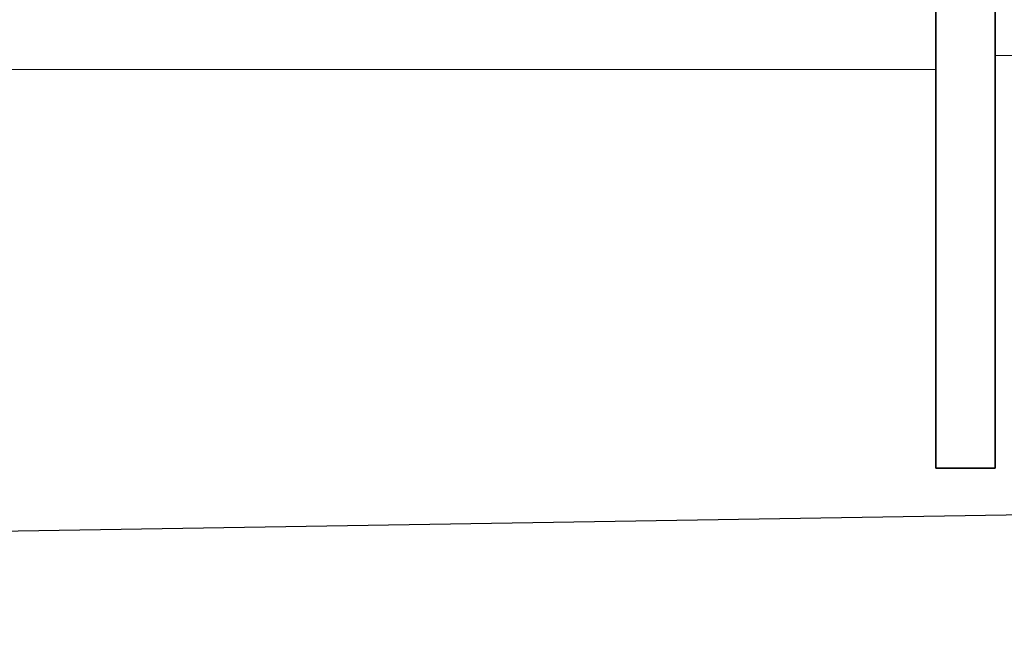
# Model space of a CAD drawing. Header units: inches. Extents: x 43593 to 117387, y -66787 to -26237.
# Tile 109 of 256: x 50071 to 50138, y -33690 to -33649. Entities that reach past the tile are written whole.
import ezdxf

# ---------------------------------------------------------------- set-up
doc = ezdxf.new("R2010")
doc.units = ezdxf.units.IN
doc.header["$MEASUREMENT"] = 0
doc.layers.get('0').update_dxf_attribs({"lineweight": 0})
doc.layers.add('AW OGRODZENIA', color=253, linetype='Continuous')

msp = doc.modelspace()

# ---------------------------------------------------------------- linework, layer by layer
at = {"linetype": 'Continuous', "ltscale": 12}
for p, q in [((50136.968, -33650.923), (50388.968, -33650.923)), ((49880.968, -33651.856), (50132.968, -33651.856))]:
    msp.add_line(p, q, dxfattribs=at)
at = {"color": 3, "linetype": 'Continuous', "lineweight": 30}
msp.add_lwpolyline([(48630.247, -33690.208), (49193.766, -33690.208), (49241.038, -33690.208), (49497.038, -33690.208), (49618.968, -33690.208), (50388.968, -33677.764), (50406.891, -33677.802), (50776.161, -33675.492), (51155.511, -33673.07), (51284.766, -33672.208)], dxfattribs=at)
at = {"layer": 'AW OGRODZENIA', "color": 0}
for points in [[(50136.968, -33525.191), (50132.968, -33525.191), (50132.968, -33678.697), (50136.968, -33678.697)], [(50132.968, -33525.191), (50136.968, -33525.191), (50136.968, -33678.697), (50132.968, -33678.697)]]:
    msp.add_lwpolyline(points, close=True, dxfattribs=at)

doc.saveas('drawing.dxf')
